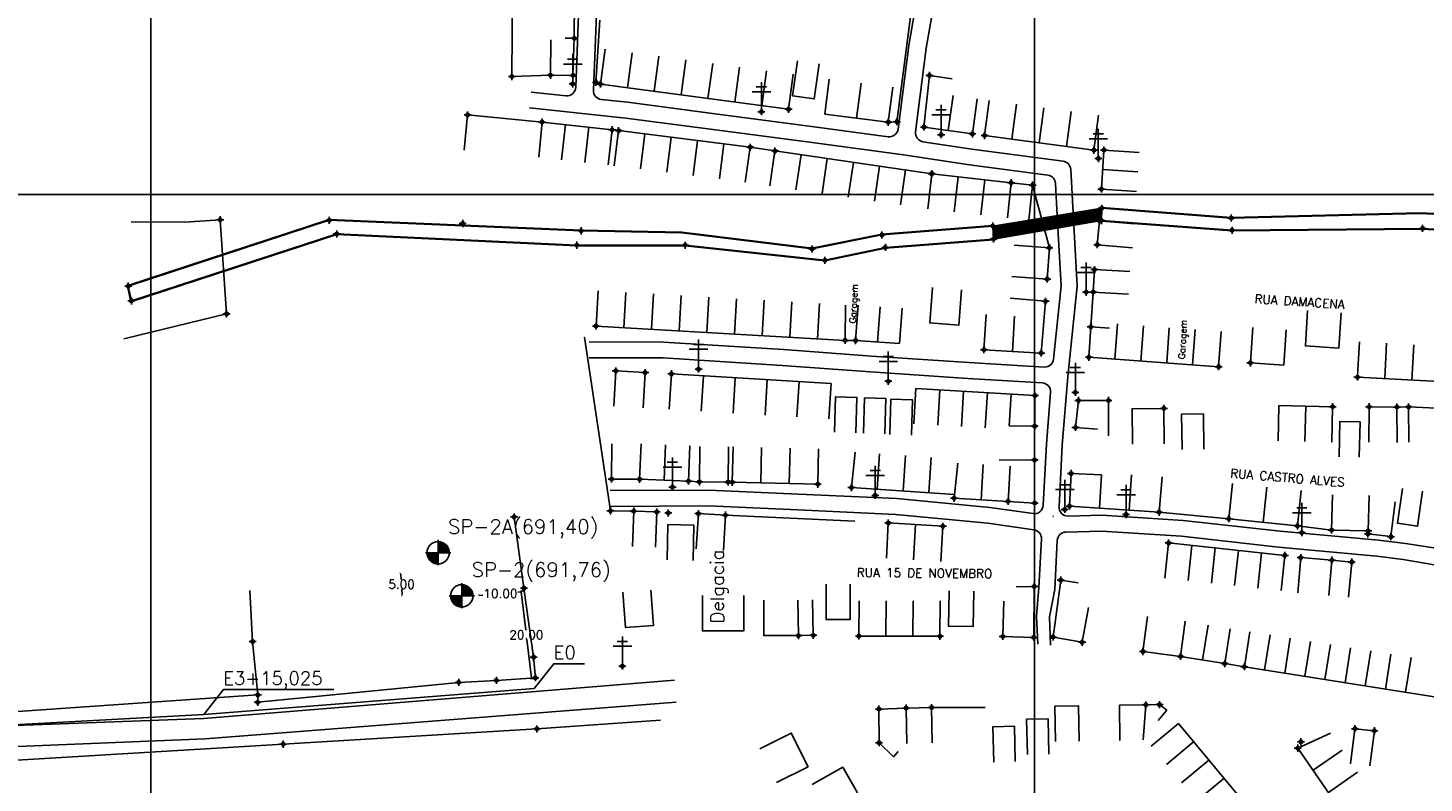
# Model space of a CAD drawing. Extents: x 539028 to 544996, y 8596245 to 8601028.
# Tile 8 of 32: x 541218 to 541534, y 8598030 to 8598201. Entities that reach past the tile are written whole.
import ezdxf
from ezdxf.enums import TextEntityAlignment as Align
from ezdxf.lldxf.tags import DXFTag

# ---------------------------------------------------------------- set-up
doc = ezdxf.new("R2010")
doc.units = 0
doc.header["$MEASUREMENT"] = 0
doc.header["$PDMODE"] = 34
doc.header["$PDSIZE"] = 0.8
for name, color, linetype in [('CANAL', 130, 'Continuous'), ('CASA', 2, 'Continuous'), ('CERCA', 9, 'CERCA_LINE'), ('ESTRADA_BARRO', 7, 'DASHED'), ('FUROS DE SONDAGEM', 7, 'Continuous'), ('INTERP', 7, 'Continuous'), ('MALHA', 9, 'Continuous'), ('PONTE', 7, 'Continuous'), ('POSTE', 7, 'Continuous'), ('TEXTO', 2, 'Continuous'), ('TXT_ESTACA', 2, 'Continuous'), ('TXT_NRUA', 2, 'Continuous')]:
    doc.layers.add(name, color=color, linetype=linetype)
doc.styles.add('GEOSIS', font='ROMANS.SHX')
doc.styles.get("Standard").update_dxf_attribs({"font": 'romans.shx'})
doc.linetypes.add('CERCA_LINE', pattern='A,0.5,-0.2,["X",Standard,S=0.1,R=0,X=-0.1,Y=-0.05],-0.25', length=0.95)
tags = doc.linetypes.add('DASHED', pattern=[0.75, 0.5, -0.25]).pattern_tags.tags
tags[6:7] = [DXFTag(74, 4), DXFTag(75, 0), DXFTag(340, '0'), DXFTag(46, 1.0), DXFTag(50, 0.0), DXFTag(44, 0.0), DXFTag(45, 0.0)]
tags[4:5] = [DXFTag(74, 4), DXFTag(75, 0), DXFTag(340, '0'), DXFTag(46, 1.0), DXFTag(50, 0.0), DXFTag(44, 0.0), DXFTag(45, 0.0)]
doc.dimstyles.new('S', dxfattribs={"dimtxt": 3, "dimasz": 0.18, "dimexe": 0.18, "dimexo": 0.0625, "dimgap": 0.09, "dimtad": 0, "dimtih": 1, "dimtoh": 1, "dimdec": 4, "dimzin": 0, "dimdsep": 46, "dimtxsty": 'Standard', "dimcen": 0.09, "dimaunit": 1, "dimadec": 0, "dimazin": 0, "dimtfac": 1, "dimtdec": 3, "dimtofl": 0, "dimtmove": 0, "dimatfit": 3, "dimfxl": 0, "dimtolj": 1, "dimtzin": 0, "dimarcsym": 0})

# ---------------------------------------------------------------- blocks, each defined once
blk = doc.blocks.new('C')
at = {"layer": 'CASA'}
blk.add_lwpolyline([(0, 0), (0, 8)], dxfattribs=at)
blk = doc.blocks.new('SS')
at = {"layer": 'TXT_ESTACA', "style": 'GEOSIS'}
for s, p in [('E0', (815087.5773, 8767486.75)), ('E3+15,025', (815012.7801, 8767480.9078))]:
    blk.add_text(s, height=3, dxfattribs=at).set_placement(p, align=Align.BOTTOM_LEFT)
blk = doc.blocks.new('A$C094F77C8')
at = {"layer": 'POSTE'}
for p, q in [((2.62, 0), (2.62, 8.4)), ((0, 5.6), (5.25, 5.6)), ((1.17, 7), (4.08, 7))]:
    blk.add_line(p, q, dxfattribs=at)
blk = doc.blocks.new('A$C34DC2D19')
at = {"layer": 'POSTE', "xscale": 0.8, "yscale": 0.8, "zscale": 0.8}
blk.add_blockref('A$C094F77C8', (0, 0, 340.37), dxfattribs=at)
blk = doc.blocks.new('*D21')
at = {"color": 0, "lineweight": -2}
for p, q in [((541329.92, 8598073.42), (541329.17, 8598073.33)), ((541329.37, 8598073.18), (541330.38, 8598064.51)), ((541331.65, 8598053.67), (541330.64, 8598062.33)), ((541332.25, 8598053.56), (541331.49, 8598053.47))]:
    blk.add_line(p, q, dxfattribs=at)
at = {"color": 0}
for points in [[(541329.4, 8598073.18), (541329.34, 8598073.17), (541329.35, 8598073.35)], [(541331.68, 8598053.67), (541331.62, 8598053.67), (541331.67, 8598053.49)]]:
    blk.add_solid(points, dxfattribs=at)
at = {"layer": 'Defpoints', "color": 0}
for p in [(541329.35, 8598073.35), (541329.98, 8598073.43), (541332.31, 8598053.56)]:
    blk.add_point(p, dxfattribs=at)
at = {"color": 0, "insert": (541330.51, 8598063.42), "char_height": 2, "attachment_point": 5}
blk.add_mtext('\\A1;20.00', dxfattribs=at)
blk = doc.blocks.new('*D22')
at = {"color": 0, "lineweight": -2}
for p, q in [((541329.44, 8598073.16), (541328.59, 8598073.09)), ((541329.62, 8598073.24), (541329.61, 8598073.36)), ((541319.65, 8598072.4), (541319.64, 8598072.51)), ((541319.84, 8598072.35), (541320.69, 8598072.42))]:
    blk.add_line(p, q, dxfattribs=at)
at = {"color": 0}
for points in [[(541329.44, 8598073.19), (541329.45, 8598073.13), (541329.62, 8598073.18)], [(541319.84, 8598072.38), (541319.84, 8598072.32), (541319.66, 8598072.34)]]:
    blk.add_solid(points, dxfattribs=at)
at = {"layer": 'Defpoints', "color": 0}
for p in [(541329.62, 8598073.18), (541319.66, 8598072.34), (541319.66, 8598072.34)]:
    blk.add_point(p, dxfattribs=at)
at = {"color": 0, "insert": (541324.64, 8598072.76), "char_height": 2, "attachment_point": 5}
blk.add_mtext('\\A1;10.00', dxfattribs=at)
blk = doc.blocks.new('Furos de sondagem')
at = {"linetype": 'Continuous'}
h = blk.add_hatch(color=256, dxfattribs=at)
edge = h.paths.add_edge_path()
edge.add_line((-0.3, -1.89), (-0.3, 0.61))
edge.add_line((-0.3, 0.61), (-2.81, 0.61))
edge.add_ellipse((-0.32, 0.6), major_axis=(1.76, 1.76), ratio=1, start_angle=134.663, end_angle=225.4136)
at = {"layer": 'FUROS DE SONDAGEM'}
h = blk.add_hatch(color=256, dxfattribs=at)
edge = h.paths.add_edge_path()
edge.add_ellipse((-0.32, 0.6), major_axis=(1.76, 1.76), ratio=1, start_angle=315.337, end_angle=404.5864)
edge.add_line((-0.3, 3.09), (-0.3, 0.61))
edge.add_line((-0.3, 0.61), (2.18, 0.61))
for p, q in [((-0.3, 3.46), (-0.3, -2.19)), ((-3.15, 0.61), (2.5, 0.61))]:
    blk.add_line(p, q)
blk.add_ellipse((-0.32, 0.6), major_axis=(1.76, 1.76), ratio=1)
blk.add_attdef('QUAL_É_O_FURO?', (1.89, 4.82), '', height=3.22)
blk = doc.blocks.new('*D47')
at = {"color": 0, "lineweight": -2}
for p, q in [((541302.02, 8598077.35), (541301.9, 8598077.34)), ((541302.1, 8598077.18), (541302.18, 8598075.95)), ((541302.42, 8598072.55), (541302.33, 8598073.77)), ((541302.37, 8598072.36), (541302.25, 8598072.36))]:
    blk.add_line(p, q, dxfattribs=at)
at = {"color": 0}
for points in [[(541302.13, 8598077.18), (541302.07, 8598077.17), (541302.08, 8598077.36)], [(541302.45, 8598072.55), (541302.39, 8598072.55), (541302.43, 8598072.37)]]:
    blk.add_solid(points, dxfattribs=at)
at = {"layer": 'Defpoints', "color": 0}
for p in [(541302.08, 8598077.36), (541302.08, 8598077.36), (541302.43, 8598072.37)]:
    blk.add_point(p, dxfattribs=at)
at = {"color": 0, "insert": (541302.26, 8598074.86), "char_height": 2, "attachment_point": 5}
blk.add_mtext('\\A1;5.00', dxfattribs=at)

msp = doc.modelspace()

# ---------------------------------------------------------------- hatches: boundary and pattern name
at = {"layer": 'PONTE'}
h = msp.add_hatch(dxfattribs=at)
h.set_pattern_fill('ANSI31', color=256, style=0)
h.set_pattern_definition([(45, (-273754.4871, -169436.89528), (-0.0883883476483, 0.0883883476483), [])])
h.paths.add_polyline_path([(541460.701, 8598157.201), (541460.737, 8598159.974), (541436.106, 8598155.944), (541436.239, 8598152.993)])

# ---------------------------------------------------------------- linework, layer by layer
at = {"layer": 'CANAL'}
for points in [[(541460.737, 8598159.974), (541490.063, 8598157.75), (541532.702, 8598158.751)], [(541460.749, 8598160.123), (541490.067, 8598157.9), (541532.699, 8598158.901)], [(541532.702, 8598158.751), (541576.797, 8598156.879)], [(541532.709, 8598158.901), (541576.803, 8598157.029)], [(541240.343, 8598142.495), (541285.881, 8598157.401), (541342.934, 8598155.003), (541365.679, 8598154.583)], [(541240.389, 8598142.352), (541285.901, 8598157.25), (541342.929, 8598154.853), (541365.676, 8598154.433)], [(541395.14, 8598150.918), (541410.972, 8598154.086), (541436.094, 8598156.093)], [(541395.169, 8598150.771), (541410.993, 8598153.938), (541436.106, 8598155.944)], [(541576.382, 8598152.651), (541533.378, 8598155.25), (541490.232, 8598154.85), (541460.69, 8598157.051)], [(541576.391, 8598152.801), (541533.382, 8598155.4), (541490.237, 8598155.001), (541460.701, 8598157.201)], [(541366.461, 8598151.45), (541341.942, 8598151.463), (541287.639, 8598153.993), (541240.99, 8598138.813), (541240.243, 8598142.321)], [(541366.462, 8598151.6), (541341.945, 8598151.613), (541287.619, 8598154.144), (541241.102, 8598139.007), (541240.389, 8598142.352)], [(541365.676, 8598154.433), (541395.169, 8598150.771)], [(541365.695, 8598154.582), (541395.188, 8598150.92)], [(541436.25, 8598152.843), (541411.799, 8598150.956), (541398.101, 8598148.041), (541366.445, 8598151.451)], [(541436.239, 8598152.993), (541436.239, 8598152.993), (541411.778, 8598151.104), (541398.093, 8598148.193), (541398.093, 8598148.193), (541366.462, 8598151.6)]]:
    msp.add_lwpolyline(points, dxfattribs=at)
for p in [(541285.901, 8598157.25, 689.636), (541460.701, 8598157.201, 690.669), (541460.737, 8598159.974, 690.729), (541490.063, 8598157.75, 691.199), (541287.619, 8598154.144, 689.611), (541342.929, 8598154.853, 690.036), (541436.106, 8598155.944, 690.67), (541490.237, 8598155.001, 691.099), (541533.382, 8598155.4, 690.578), (541341.945, 8598151.613, 690.041), (541366.462, 8598151.6, 690.202), (541410.993, 8598153.938, 690.458), (541411.778, 8598151.104, 690.498), (541436.239, 8598152.993, 690.778), (541395.169, 8598150.771, 690.381), (541398.093, 8598148.193, 690.418), (541240.389, 8598142.352, 689.186), (541241.102, 8598139.007, 689.195)]:
    msp.add_point(p, dxfattribs=at)
at = {"layer": 'CASA'}
for p, q in [((541421.758, 8598190.049), (541420.511, 8598178.356)), ((541426.866, 8598189.232), (541421.758, 8598190.049)), ((541399.073, 8598189.212, 690.397), (541398.067, 8598181.275, 690.397)), ((541405.251, 8598180.365, 690.397), (541406.257, 8598188.301, 690.397)), ((541412.436, 8598179.454, 690.397), (541413.442, 8598187.39, 690.397)), ((541425.989, 8598177.586), (541427.103, 8598185.508)), ((541431.467, 8598176.816), (541432.58, 8598184.738)), ((541435.293, 8598184.361, 690.889), (541434.229, 8598176.432, 690.889)), ((541398.067, 8598181.275, 690.397), (541412.436, 8598179.454, 690.397)), ((541458.984, 8598173.109, 690.889), (541460.049, 8598181.037, 690.889)), ((541334.063, 8598179.482, 689.314), (541333.298, 8598171.519, 689.314)), ((541349.941, 8598177.728, 689.314), (541334.063, 8598179.482, 689.314)), ((541349.062, 8598169.776, 689.314), (541349.941, 8598177.728, 689.314)), ((541351.397, 8598177.543, 689.442), (541350.396, 8598169.605, 689.442)), ((541381.195, 8598173.785, 689.442), (541351.397, 8598177.543, 689.442)), ((541420.511, 8598178.356), (541431.467, 8598176.816)), ((541434.229, 8598176.432, 690.889), (541458.984, 8598173.109, 690.889)), ((541386.78, 8598172.946, 690.059), (541385.626, 8598165.03, 690.059)), ((541422.268, 8598167.774, 690.059), (541386.78, 8598172.946, 690.059)), ((541461.251, 8598173.149, 690.771), (541460.671, 8598164.304, 690.771)), ((541469.234, 8598172.625, 690.771), (541461.251, 8598173.149, 690.771)), ((541421.375, 8598159.824, 690.059), (541422.268, 8598167.774, 690.059)), ((541422.268, 8598167.774, 690.059), (541440.247, 8598165.756, 690.059)), ((541468.944, 8598168.202, 690.771), (541460.961, 8598168.726, 690.771)), ((541460.671, 8598164.304, 690.771), (541468.653, 8598163.78, 690.771)), ((541346.283, 8598133.302, 690.043), (541346.741, 8598141.288, 690.043)), ((541448.017, 8598138.919, 691.27), (541440.045, 8598139.589, 691.27)), ((541410.572, 8598137.674, 690.258), (541410.02, 8598129.694, 690.258)), ((541415.554, 8598137.33, 690.258), (541415.003, 8598129.349, 690.258)), ((541434.563, 8598135.946, 691.27), (541434.094, 8598127.96, 691.27)), ((541447.032, 8598127.2, 691.27), (541448.017, 8598138.919, 691.27)), ((541402.658, 8598130.062, 690.043), (541346.283, 8598133.302, 690.043)), ((541441.032, 8598135.566, 691.744), (541440.563, 8598127.58, 691.744)), ((541458.266, 8598133.142), (541457.84, 8598126.238)), ((541462.473, 8598132.845), (541458.266, 8598133.142)), ((541415.003, 8598129.349, 690.258), (541405.037, 8598130.038, 690.258)), ((541487.201, 8598124.096), (541487.783, 8598132.075)), ((541519.068, 8598129.739, 693.084), (541518.682, 8598123.418, 693.084)), ((541434.094, 8598127.96, 691.27), (541447.032, 8598127.2, 691.27)), ((541457.84, 8598126.238), (541487.201, 8598124.096)), ((541518.682, 8598123.418, 693.084), (541518.635, 8598121.751, 693.084)), ((541363.343, 8598122.487, 689.593), (541362.853, 8598114.502, 689.593)), ((541399.484, 8598120.269, 689.593), (541363.343, 8598122.487, 689.593)), ((541398.994, 8598112.284, 689.593), (541399.484, 8598120.269, 689.593)), ((541518.635, 8598121.751, 693.084), (541537.113, 8598120.748, 693.084)), ((541418.704, 8598119.195, 690.799), (541418.229, 8598111.209, 690.799)), ((541445.637, 8598117.594, 690.799), (541418.704, 8598119.195, 690.799)), ((541445.583, 8598110.661, 690.799), (541445.637, 8598117.594, 690.799)), ((541500.85, 8598115.363), (541500.651, 8598107.365)), ((541513.002, 8598115.06), (541500.85, 8598115.363)), ((541506.727, 8598107.214), (541506.926, 8598115.212)), ((541512.803, 8598107.063), (541513.002, 8598115.06)), ((541530.217, 8598115.005, 693.299), (541539.583, 8598114.588, 693.299)), ((541439.822, 8598110.705, 690.799), (541445.583, 8598110.661, 690.799)), ((541356.151, 8598098.637, 690.862), (541356.461, 8598106.631, 690.862)), ((541361.678, 8598098.423, 690.862), (541361.988, 8598106.417, 690.862)), ((541367.204, 8598098.209, 690.862), (541367.514, 8598106.203, 690.862)), ((541369.678, 8598098.05, 690.862), (541369.744, 8598106.05, 690.862)), ((541376.236, 8598105.996, 690.862), (541376.17, 8598097.996, 690.862)), ((541377.114, 8598097.975, 690.955), (541377.3, 8598105.973, 690.955)), ((541396.66, 8598105.522, 690.955), (541396.474, 8598097.524, 690.955)), ((541404.111, 8598096.775, 691.652), (541404.942, 8598104.732, 691.652)), ((541427.335, 8598094.35, 691.886), (541428.166, 8598102.307, 691.886)), ((541433.436, 8598093.985, 691.886), (541433.913, 8598101.971, 691.886)), ((541437.547, 8598102.989, 691.886), (541445.547, 8598102.995, 691.886)), ((541439.537, 8598093.621, 691.886), (541440.014, 8598101.606, 691.886)), ((541445.547, 8598102.995, 691.886), (541445.553, 8598093.249, 691.886)), ((541367.204, 8598098.209, 690.862), (541356.151, 8598098.637, 690.862)), ((541369.678, 8598098.05, 690.862), (541367.204, 8598098.209, 690.862)), ((541376.17, 8598097.996, 690.862), (541369.678, 8598098.05, 690.862)), ((541396.474, 8598097.524, 690.955), (541377.114, 8598097.975, 690.955)), ((541453.807, 8598099.948, 692.971), (541453.462, 8598092.558, 692.971)), ((541460.723, 8598099.626, 692.971), (541453.807, 8598099.948, 692.971)), ((541427.425, 8598095.215, 691.652), (541404.111, 8598096.775, 691.652)), ((541490.344, 8598097.663, 693.556), (541489.52, 8598089.705, 693.556)), ((541497.281, 8598088.902, 693.556), (541498.105, 8598096.859, 693.556)), ((541505.042, 8598088.098, 693.556), (541505.866, 8598096.055, 693.556)), ((541439.537, 8598093.621, 691.886), (541427.335, 8598094.35, 691.886)), ((541445.553, 8598093.249, 691.886), (541439.537, 8598093.621, 691.886)), ((541453.462, 8598092.558, 692.971), (541473.715, 8598091.186, 692.971)), ((541412.01, 8598080.747, 691.845), (541412.429, 8598088.736, 691.845)), ((541412.429, 8598088.736, 691.845), (541424.775, 8598087.99, 691.845)), ((541489.52, 8598089.705, 693.556), (541505.042, 8598088.098, 693.556)), ((541418.602, 8598088.363, 691.845), (541418.12, 8598080.377, 691.845)), ((541424.775, 8598087.99, 691.845), (541424.293, 8598080.004, 691.845)), ((541475.897, 8598084.208, 693.404), (541475.052, 8598076.253, 693.404)), ((541502.203, 8598081.413, 693.404), (541475.897, 8598084.208, 693.404)), ((541501.358, 8598073.457, 693.404), (541502.203, 8598081.413, 693.404)), ((541405.81, 8598071.152, 694.388), (541405.784, 8598063.152, 694.388)), ((541424.125, 8598063.093, 694.388), (541424.151, 8598071.093, 694.388)), ((541484.834, 8598065.634, 694.415), (541483.592, 8598057.731, 694.415)), ((541489.816, 8598064.812, 694.415), (541488.574, 8598056.909, 694.415)), ((541493.034, 8598056.208, 694.415), (541494.288, 8598064.109, 694.415)), ((541405.784, 8598063.152, 694.388), (541424.125, 8598063.093, 694.388)), ((541488.574, 8598056.909, 694.415), (541493.034, 8598056.208, 694.415)), ((541493.034, 8598056.208, 694.415), (541543.194, 8598048.246, 694.415)), ((541512.517, 8598041.152), (541505.119, 8598037.771)), ((541518.065, 8598042.165, 694.88), (541517.025, 8598034.233, 694.88)), ((541522.453, 8598041.726, 694.859), (541521.413, 8598033.794, 694.859)), ((541505.119, 8598037.771), (541532.802, 8597997.721)), ((541402.111, 8598033.505, 694.759), (541405.469, 8598027.64, 694.759))]:
    msp.add_line(p, q, dxfattribs=at)
for points, elevation in [([(541347.299, 8598188.064), (541346.274, 8598188.463), (541347.123, 8598202.519)], 688.783), ([(541336.07, 8598198.096), (541335.976, 8598190.096), (541341.054, 8598190.036), (541341.358, 8598198.434), (541339.298, 8598198.461)], 690.381), ([(541390.924, 8598190.295), (541389.863, 8598182.365)], 688.783), ([(541389.863, 8598182.365), (541347.299, 8598188.064)], 688.783), ([(541380.008, 8598165.873), (541381.195, 8598173.785), (541386.78, 8598172.946)], 689.871), ([(541444.25, 8598157.274), (541445.113, 8598165.228), (541440.247, 8598165.756), (541439.385, 8598157.802)], 690.412), ([(541468.187, 8598156.451), (541460.218, 8598157.159), (541459.734, 8598151.715), (541467.702, 8598151.006)], 691.006), ([(541440.418, 8598144.515), (541448.398, 8598143.951), (541448.898, 8598151.035), (541440.918, 8598151.599)], 691.178), ([(541467.104, 8598145.629), (541459.116, 8598146.075), (541458.832, 8598141), (541466.82, 8598140.554)], 691.097), ([(541402.738, 8598138.062), (541402.658, 8598130.062), (541405.037, 8598130.038), (541405.589, 8598138.019)], 690.169), ([(541507.357, 8598136.792), (541506.845, 8598128.809), (541514.404, 8598128.324), (541514.915, 8598136.308)], 692.932), ([(541494.914, 8598132.956), (541494.402, 8598124.973), (541501.961, 8598124.488), (541502.472, 8598132.472)], 692.932), ([(541356.944, 8598114.789), (541357.4, 8598122.776), (541350.754, 8598123.155), (541350.298, 8598115.168)], 689.513), ([(541440.251, 8598117.914), (541439.822, 8598110.705)], 690.799), ([(541462.279, 8598108.468), (541462.265, 8598116.468), (541455.49, 8598116.455), (541454.808, 8598110.357), (541459.772, 8598109.945)], 691.434), ([(541521.228, 8598107.018), (541521.27, 8598115.018), (541527.576, 8598114.984), (541527.64, 8598106.984)], 693.299), ([(541527.576, 8598114.984), (541530.217, 8598115.005), (541530.281, 8598107.005)], 693.299), ([(541356.151, 8598098.637), (541349.809, 8598098.677), (541349.859, 8598106.677)], 690.862), ([(541460.213, 8598092.101), (541460.723, 8598099.626)], 692.971), ([(541474.462, 8598099.151), (541473.715, 8598091.186), (541489.52, 8598089.705)], 693.526), ([(541512.972, 8598095.134), (541512.783, 8598087.136), (541521.056, 8598086.94), (541521.246, 8598094.937)], 693.619), ([(541521.056, 8598086.94), (541521.012, 8598086.269), (541526.184, 8598085.658), (541527.202, 8598093.556)], 693.619), ([(541354.529, 8598083.422), (541354.82, 8598091.417), (541360.034, 8598091.227), (541359.743, 8598083.232)], 690.678), ([(541368.983, 8598082.864), (541369.44, 8598090.851), (541375.586, 8598090.5), (541375.13, 8598082.513)], 691.49), ([(541505.042, 8598088.098), (541512.783, 8598087.136)], 693.556), ([(541512.83, 8598080.316), (541505.781, 8598080.904), (541505.116, 8598072.931)], 693.964), ([(541516.601, 8598071.928), (541517.346, 8598079.893), (541512.83, 8598080.316), (541512.165, 8598072.343)], 693.964), ([(541457.723, 8598069.615), (541456.317, 8598061.74), (541449.73, 8598062.915), (541451.455, 8598075.787), (541455.427, 8598075.182)], 694.314), ([(541392.104, 8598063.249), (541384.26, 8598063.27), (541384.281, 8598071.27)], 694.259), ([(541395.292, 8598071.317), (541395.457, 8598063.318), (541392.104, 8598063.249), (541391.939, 8598071.248)], 694.259), ([(541471.103, 8598067.59), (541470.078, 8598059.656), (541478.61, 8598058.554), (541479.634, 8598066.488)], 694.58), ([(541488.574, 8598056.909), (541478.61, 8598058.554)], 694.415), ([(541464.841, 8598039.489), (541464.742, 8598047.489), (541470.741, 8598047.563), (541470.111, 8598039.644)], 694.695), ([(541470.741, 8598047.563), (541473.825, 8598047.625), (541475.48, 8598046.337)], 694.695), ([(541416.464, 8598046.85), (541410.31, 8598046.617), (541410.353, 8598039.004), (541413.596, 8598035.822), (541414.653, 8598037.03)], 694.4), ([(541416.614, 8598038.852), (541416.464, 8598046.85), (541422.249, 8598046.959), (541422.399, 8598038.961)], 694.4), ([(541450.276, 8598039.267), (541450.165, 8598047.267), (541455.501, 8598047.341), (541455.611, 8598039.341)], 694.533), ([(541475.48, 8598046.337), (541473.494, 8598044.051)], 694.695), ([(541478.103, 8598043.341), (541471.953, 8598038.225)], 694.906), ([(541502.177, 8598014.402), (541478.103, 8598043.341)], 694.906), ([(541518.065, 8598042.165), (541522.453, 8598041.726)], 694.88), ([(541405.469, 8598027.64), (541402.111, 8598033.505), (541395.168, 8598029.531)], 694.759)]:
    msp.add_lwpolyline(points, dxfattribs=dict(at, elevation=elevation))
for points in [[(541391.871, 8598193.33), (541390.76, 8598185.408), (541395.662, 8598184.72), (541396.773, 8598192.643)], [(541422.417, 8598141.997), (541421.837, 8598134.018), (541428.426, 8598133.539), (541429.006, 8598141.518)], [(541400.223, 8598109.31), (541400.452, 8598117.307), (541405.341, 8598117.167), (541405.113, 8598109.17)], [(541406.79, 8598109.031), (541407.018, 8598117.027), (541411.908, 8598116.888), (541411.679, 8598108.891)], [(541412.797, 8598108.751), (541413.025, 8598116.748), (541417.915, 8598116.608), (541417.687, 8598108.612)], [(541467.701, 8598106.587), (541467.604, 8598114.587), (541474.799, 8598114.674), (541474.896, 8598106.674)], [(541478.93, 8598105.353), (541478.805, 8598113.352), (541483.749, 8598113.429), (541483.874, 8598105.43)], [(541514.485, 8598103.728), (541514.671, 8598111.725), (541519.225, 8598111.619), (541519.039, 8598103.622)], [(541528.827, 8598096.574), (541527.673, 8598088.658), (541532.231, 8598087.993), (541533.385, 8598095.91)], [(541362.364, 8598080.366), (541362.538, 8598088.365), (541368.45, 8598088.236), (541368.276, 8598080.238)], [(541352.349, 8598073.074), (541352.947, 8598065.096), (541359.282, 8598065.571), (541358.684, 8598073.548)], [(541398.345, 8598074.882), (541398.345, 8598066.882), (541403.803, 8598066.882), (541403.803, 8598074.882)], [(541426.213, 8598073.397), (541426.056, 8598065.399), (541431.641, 8598065.289), (541431.798, 8598073.288)], [(541441.346, 8598074.316), (541445.479, 8598074.379), (541445.348, 8598062.841), (541438.357, 8598063.052), (541438.599, 8598071.048)], [(541370.368, 8598072.305), (541370.368, 8598064.305), (541379.713, 8598064.305), (541379.713, 8598072.305)], [(541443.95, 8598036.307), (541443.75, 8598044.305), (541448.595, 8598044.426), (541448.795, 8598036.428)], [(541383.331, 8598037.588), (541390.485, 8598041.168), (541394.286, 8598033.572), (541387.132, 8598029.992)], [(541436.319, 8598034.613), (541436.12, 8598042.61), (541440.964, 8598042.731), (541441.164, 8598034.734)]]:
    msp.add_lwpolyline(points, dxfattribs=at)
for p in [(541341.358, 8598198.434, 690.381), (541341.054, 8598190.036, 689.889), (541421.758, 8598190.049, 690.889), (541334.063, 8598179.482, 689.314), (541389.863, 8598182.365, 688.783), (541412.436, 8598179.454, 690.397), (541349.941, 8598177.728, 689.386), (541351.397, 8598177.543, 689.442), (541420.511, 8598178.356, 690.429), (541431.467, 8598176.816, 690.376), (541434.229, 8598176.432, 690.392), (541381.195, 8598173.785, 689.871), (541458.984, 8598173.109, 690.889), (541461.251, 8598173.149, 690.991), (541386.78, 8598172.946, 690.059), (541422.26, 8598167.825, 690.581), (541422.268, 8598167.774, 690.538), (541440.247, 8598165.756, 690.412), (541445.113, 8598165.228, 690.485), (541460.671, 8598164.304, 690.771), (541460.218, 8598157.159, 691.14), (541448.898, 8598151.035, 691.178), (541459.734, 8598151.715, 691.006), (541459.116, 8598146.075, 691.072), (541448.398, 8598143.951, 691.154), (541448.017, 8598138.919, 691.27), (541458.832, 8598141, 691.097), (541346.283, 8598133.302, 689.663), (541458.266, 8598133.142, 691.227), (541402.658, 8598130.062, 690.043), (541405.037, 8598130.038, 690.169), (541434.094, 8598127.96, 690.796), (541447.032, 8598127.2, 691.118), (541457.84, 8598126.238, 691.238), (541350.754, 8598123.155, 689.513), (541357.4, 8598122.776, 689.555), (541363.343, 8598122.487, 689.593), (541487.201, 8598124.096, 692.482), (541494.402, 8598124.973, 692.848), (541518.635, 8598121.751, 693.072), (541445.637, 8598117.594, 691.213), (541455.49, 8598116.455, 691.434), (541462.265, 8598116.468, 691.539), (541474.799, 8598114.674, 692.241), (541513.002, 8598115.06, 693.197), (541521.27, 8598115.018, 693.299), (541527.576, 8598114.984, 693.534), (541530.217, 8598115.005, 693.419), (541445.583, 8598110.661, 691.349), (541454.808, 8598110.357, 691.376), (541445.547, 8598102.995, 691.886), (541367.204, 8598098.209, 690.898), (541369.678, 8598098.05, 690.924), (541376.17, 8598097.996, 690.862), (541377.114, 8598097.975, 690.933), (541396.474, 8598097.524, 690.955), (541453.807, 8598099.948, 691.844), (541404.111, 8598096.775, 691.471), (541427.335, 8598094.35, 691.652), (541354.82, 8598091.417, 690.986), (541360.034, 8598091.227, 691.388), (541362.632, 8598091.001, 691.734), (541369.44, 8598090.851, 691.49), (541439.537, 8598093.621, 692.047), (541445.553, 8598093.249, 692.217), (541453.462, 8598092.558, 692.405), (541473.715, 8598091.186, 692.971), (541375.586, 8598090.5, 691.5), (541412.429, 8598088.736, 691.791), (541424.775, 8598087.99, 692.158), (541489.52, 8598089.705, 693.526), (541505.042, 8598088.098, 693.556), (541512.783, 8598087.136, 693.481), (541521.012, 8598086.269, 693.495), (541521.056, 8598086.94, 693.619), (541526.208, 8598085.618, 693.727), (541475.897, 8598084.208, 693.404), (541502.203, 8598081.413, 693.921), (541505.781, 8598080.904, 693.964), (541512.83, 8598080.316, 694.001), (541517.346, 8598079.893, 694.008), (541451.455, 8598075.787, 693.832), (541445.479, 8598074.379, 693.847), (541392.104, 8598063.249, 694.374), (541395.457, 8598063.318, 694.259), (541405.784, 8598063.152, 694.529), (541424.125, 8598063.093, 694.388), (541438.357, 8598063.052, 694.1), (541445.348, 8598062.841, 694.179), (541449.73, 8598062.915, 694.169), (541456.317, 8598061.74, 694.314), (541470.078, 8598059.656, 694.458), (541478.61, 8598058.554, 694.58), (541488.574, 8598056.909, 694.603), (541493.034, 8598056.208, 694.6), (541410.31, 8598046.617, 694.583), (541416.464, 8598046.85, 694.4), (541422.249, 8598046.959, 694.501), (541470.741, 8598047.563, 694.71), (541473.825, 8598047.625, 694.73), (541518.065, 8598042.165, 694.88), (541522.453, 8598041.726, 694.859), (541410.353, 8598039.004, 694.695), (541505.119, 8598037.771, 695.299), (541505.846, 8598039.198, 695.235)]:
    msp.add_point(p, dxfattribs=at)
at = {"layer": 'CERCA'}
for points, elevation in [([(541335.976, 8598190.096), (541327.233, 8598189.795), (541327.391, 8598209.76), (541280.006, 8598211.486), (541280.37, 8598218.357)], 690.06), ([(541412.436, 8598179.454), (541414.362, 8598179.553), (541418.944, 8598214.963), (541417.884, 8598215.107)], 690.397), ([(541341.358, 8598198.434), (541341.407, 8598206.964)], 690.381), ([(541334.063, 8598179.482), (541317.213, 8598181.101), (541316.448, 8598173.138)], 689.314), ([(541448.898, 8598151.035), (541445.113, 8598165.228)], 691.178), ([(541458.832, 8598141), (541458.266, 8598133.142)], 691.097), ([(541343.659, 8598130.766), (541343.659, 8598130.766), (541349.56, 8598091.494), (541354.82, 8598091.417)], 690.678), ([(541327.747, 8598090.1), (541329.967, 8598073.966), (541332.149, 8598058.373), (541332.546, 8598053.701), (541323.718, 8598053.107), (541315.208, 8598052.657), (541269.701, 8598048.145), (541269.729, 8598049.805), (541268.545, 8598061.902), (541267.917, 8598073.455)], 690.911), ([(541375.586, 8598090.5), (541404.874, 8598089.133)], 691.49), ([(541269.729, 8598049.805), (541154.435, 8598041.848), (541153.619, 8598054.909), (541152.494, 8598074.027)], 690.911), ([(541422.249, 8598046.959), (541434.396, 8598047.003)], 694.4), ([(541156.204, 8598031.504), (541275.45, 8598038.673), (541332.899, 8598042.135), (541360.887, 8598044.104)], 691.263)]:
    msp.add_lwpolyline(points, dxfattribs=dict(at, elevation=elevation))
msp.add_lwpolyline([(541239.416, 8598130.38), (541262.667, 8598136.066), (541261.208, 8598157.364), (541253.227, 8598156.818), (541241.074, 8598156.883)], dxfattribs=at)
for p in [(541327.233, 8598189.795, 689.776), (541335.976, 8598190.096, 690.06), (541346.274, 8598188.463, 689.758), (541347.299, 8598188.064, 689.712), (541317.213, 8598181.101, 689.418), (541414.362, 8598179.553, 690.38), (541261.208, 8598157.364, 688.378), (541316.101, 8598156.523, 688.726), (541262.667, 8598136.066, 688.562), (541349.809, 8598098.677, 690.678), (541356.151, 8598098.637, 691.1), (541349.56, 8598091.494, 691.075), (541327.747, 8598090.1, 690.911), (541329.967, 8598073.966, 692.095), (541268.545, 8598061.902, 691.749), (541332.149, 8598058.373, 692.688), (541323.718, 8598053.107, 693.293), (541332.546, 8598053.701, 693.395), (541269.729, 8598049.805, 693.083), (541315.208, 8598052.657, 692.959), (541269.701, 8598048.145, 692.981), (541332.899, 8598042.135, 694.011), (541275.45, 8598038.673, 693.105)]:
    msp.add_point(p, dxfattribs=at)
at = {"layer": 'ESTRADA_BARRO'}
for p, q in [((541417.058, 8598196.792), (541420.165, 8598214.687)), ((541421.015, 8598196.197), (541424.106, 8598214.003)), ((541341.699, 8598187.343), (541342.506, 8598207.998)), ((541345.675, 8598186.659), (541346.502, 8598207.833)), ((541414.651, 8598177.887), (541417.058, 8598196.792)), ((541418.604, 8598177.261), (541421.015, 8598196.197)), ((541339.491, 8598185.432), (541331.603, 8598186.263)), ((541353.432, 8598183.964), (541347.464, 8598184.592)), ((541375.531, 8598181.052), (541353.432, 8598183.964)), ((541353.009, 8598180.388), (541331.226, 8598182.683)), ((541375.061, 8598177.483), (541353.009, 8598180.388)), ((541395.678, 8598178.397), (541375.531, 8598181.052)), ((541395.204, 8598174.828), (541375.061, 8598177.483)), ((541412.402, 8598176.158), (541395.678, 8598178.397)), ((541415.897, 8598172.058), (541395.204, 8598174.828)), ((541431.351, 8598173.346), (541420.287, 8598175.031)), ((541430.845, 8598169.782), (541415.897, 8598172.058)), ((541451.986, 8598170.623), (541431.351, 8598173.346)), ((541448.556, 8598167.444), (541430.845, 8598169.782)), ((541454.264, 8598158.914), (541453.722, 8598168.75)), ((541450.691, 8598158.33), (541450.291, 8598165.571)), ((541451.567, 8598142.445), (541450.847, 8598155.506)), ((541455.177, 8598142.36), (541454.418, 8598156.12)), ((541449.856, 8598125.819), (541451.567, 8598142.445)), ((541453.067, 8598121.854), (541455.177, 8598142.36)), ((541361.555, 8598129.687), (541344.719, 8598129.715)), ((541388.69, 8598127.995), (541361.555, 8598129.687)), ((541408.669, 8598126.514), (541388.69, 8598127.995)), ((541430.632, 8598125.025), (541408.669, 8598126.514)), ((541361.44, 8598126.087), (541344.713, 8598126.115)), ((541388.445, 8598124.404), (541361.44, 8598126.087)), ((541408.414, 8598122.923), (541388.445, 8598124.404)), ((541447.75, 8598124.027), (541430.632, 8598125.025)), ((541430.405, 8598121.432), (541408.414, 8598122.923)), ((541447.289, 8598120.448), (541430.405, 8598121.432)), ((541451.808, 8598106.335), (541453.067, 8598121.854)), ((541448.215, 8598106.574), (541449.166, 8598118.29)), ((541447.496, 8598092.733), (541448.215, 8598106.574)), ((541451.084, 8598092.413), (541451.808, 8598106.335)), ((541371.81, 8598096.189), (541349.474, 8598096.099)), ((541392.088, 8598095.283), (541371.81, 8598096.189)), ((541414.4, 8598094.258), (541392.088, 8598095.283)), ((541371.737, 8598092.589), (541349.488, 8598092.499)), ((541391.925, 8598091.687), (541371.737, 8598092.589)), ((541414.148, 8598090.665), (541391.925, 8598091.687)), ((541435.416, 8598092.266), (541414.4, 8598094.258)), ((541445.214, 8598090.857), (541435.416, 8598092.266)), ((541434.99, 8598088.691), (541414.148, 8598090.665)), ((541445.387, 8598087.195), (541434.99, 8598088.691)), ((541449.84, 8598090.192), (541449.687, 8598090.214)), ((541460.759, 8598090.524), (541453.137, 8598090.31)), ((541479.154, 8598089.304), (541460.759, 8598090.524)), ((541501.102, 8598086.877), (541479.154, 8598089.304)), ((541460.69, 8598086.921), (541452.63, 8598086.695)), ((541478.837, 8598085.717), (541460.69, 8598086.921)), ((541500.74, 8598083.295), (541478.837, 8598085.717)), ((541523.372, 8598084.837), (541501.102, 8598086.877)), ((541446.528, 8598074.114), (541447.1, 8598085.112)), ((541450.11, 8598073.676), (541450.688, 8598084.799)), ((541522.983, 8598081.257), (541500.74, 8598083.295)), ((541529.473, 8598084.07), (541523.372, 8598084.837)), ((541546.491, 8598081.441), (541529.473, 8598084.07)), ((541528.974, 8598080.505), (541522.983, 8598081.257)), ((541547.189, 8598077.258), (541528.974, 8598080.505)), ((541445.965, 8598067.679), (541446.528, 8598074.114)), ((541448.914, 8598067.518), (541450.11, 8598073.676)), ((541446.253, 8598061.339), (541445.965, 8598067.679)), ((541449.173, 8598061.054), (541448.914, 8598067.518)), ((541257.544, 8598044.501, 668.696), (541364.071, 8598053.151, 668.696)), ((541156.166, 8598040.756, 668.696), (541257.544, 8598044.501, 668.696))]:
    msp.add_line(p, q, dxfattribs=at)
at = {"layer": 'ESTRADA_BARRO', "elevation": 668.696}
msp.add_lwpolyline([(540482.2, 8598190.421), (540545.601, 8598174.373), (540559.644, 8598167.908), (540641.629, 8598110.737), (540691.247, 8598082.44), (540798.154, 8598041.975), (540815.544, 8598037.132), (540858.2, 8598032.265), (541017.346, 8598030.483), (541156.378, 8598035.76), (541257.786, 8598039.906), (541364.455, 8598048.166)], dxfattribs=at)
at = {"layer": 'ESTRADA_BARRO'}
for centre, start, end in [((541339.701, 8598187.421), 263.98723, 357.76343), ((541347.674, 8598186.581), 177.76343, 263.98723), ((541412.667, 8598178.14), 262.37434, 352.74326), ((541420.588, 8598177.008), 172.74326, 261.3433), ((541451.725, 8598168.64), 3.15721, 82.48075), ((541448.294, 8598165.461), 3.15721, 82.48075), ((541447.867, 8598126.024), 266.66555, 354.12484), ((541447.173, 8598118.452), 355.36055, 86.66555), ((541445.499, 8598092.837), 261.81479, 357.02432), ((541453.081, 8598092.31), 177.02432, 271.60559), ((541445.102, 8598085.215), 357.02432, 81.81479), ((541452.686, 8598084.695), 91.60559, 177.02432)]:
    msp.add_arc(centre, 2, start, end, dxfattribs=at)
at = {"layer": 'INTERP', "elevation": 693.594}
msp.add_lwpolyline([(541332.29, 8598051.255), (541257.493, 8598045.413), (541142.219, 8598039.159), (541017.275, 8598035.484), (540857.996, 8598036.954), (540816.017, 8598042.506), (540692.827, 8598086.651), (540587.555, 8598153.641), (540553.627, 8598176.723), (540474.176, 8598197.844), (540448.88, 8598220.531), (540424.728, 8598253.644), (540394.012, 8598287.879), (540344.238, 8598318.722), (540256.217, 8598367.452)], dxfattribs=at)
at = {"layer": 'MALHA'}
for p, q in [((541245.513, 8601028.275), (541245.513, 8596264.109)), ((541445.513, 8601028.275), (541445.513, 8596264.109)), ((539050.307, 8598163.105), (544995.7, 8598163.105))]:
    msp.add_line(p, q, dxfattribs=at)
at = {"layer": 'PONTE'}
msp.add_lwpolyline([(541460.701, 8598157.201), (541460.737, 8598159.974), (541436.106, 8598155.944), (541436.239, 8598152.993), (541460.701, 8598157.201)], dxfattribs=at)
at = {"layer": 'POSTE'}
for p in [(541341.007, 8598188.113, 689.644), (541383.721, 8598181.814, 689.868), (541424.396, 8598176.62, 690.468), (541459.98, 8598171.222, 690.753), (541457.214, 8598140.977, 691.045), (541369.491, 8598123.559, 689.653), (541412.432, 8598120.806, 690.237), (541454.781, 8598118.297, 691.264), (541363.584, 8598096.872, 690.91), (541409.474, 8598094.987, 691.538), (541452.377, 8598091.806, 692.249), (541466.258, 8598090.654, 692.698), (541506.038, 8598086.545, 693.372), (541352.252, 8598056.343, 693.778)]:
    msp.add_point(p, dxfattribs=at)
at = {"layer": 'TXT_ESTACA', "color": 8}
for points, elevation in [([(541332.29, 8598051.255), (541336.698, 8598056.881), (541343.678, 8598056.881)], 693.594), ([(541257.493, 8598045.413), (541261.954, 8598051.032), (541286.944, 8598051.032)], 692.857)]:
    msp.add_lwpolyline(points, dxfattribs=dict(at, elevation=elevation))

# ---------------------------------------------------------------- block references
at = {"layer": 'CASA'}
msp.add_blockref('SS', (-273750.885, -169429.696), dxfattribs=at)
for p, rotation in [((541348.36, 8598195.993, 688.783), 172.3749036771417), ((541354.441, 8598195.179, 688.783), 172.3749036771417), ((541360.521, 8598194.365, 688.783), 172.3749036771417), ((541366.602, 8598193.551, 688.783), 172.3749036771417), ((541372.682, 8598192.737, 688.783), 172.3749036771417), ((541378.763, 8598191.923, 688.783), 172.3749036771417), ((541384.844, 8598191.109, 688.783), 172.3749036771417), ((541440.418, 8598175.601, 690.889), 352.3545305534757), ((541446.607, 8598174.77, 690.889), 352.3545305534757), ((541452.796, 8598173.939, 690.889), 352.3545305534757), ((541339.356, 8598178.897, 689.314), 173.6951783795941), ((541344.648, 8598178.313, 689.314), 173.6951783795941), ((541357.357, 8598176.791, 689.442), 172.8126342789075), ((541363.317, 8598176.039, 689.442), 172.8126342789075), ((541369.276, 8598175.288, 689.442), 172.8126342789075), ((541375.236, 8598174.536, 689.442), 172.8126342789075), ((541392.695, 8598172.084, 690.059), 171.7078745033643), ((541398.609, 8598171.222, 690.059), 171.7078745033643), ((541404.524, 8598170.36, 690.059), 171.7078745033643), ((541410.439, 8598169.498, 690.059), 171.7078745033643), ((541416.353, 8598168.636, 690.059), 171.7078745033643), ((541427.368, 8598159.151, 690.059), 353.5935375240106), ((541433.362, 8598158.478, 690.059), 353.5935375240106), ((541353.005, 8598140.928, 690.043), 176.711205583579), ((541359.269, 8598140.568, 690.043), 176.711205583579), ((541365.533, 8598140.209, 690.043), 176.711205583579), ((541371.797, 8598139.849, 690.043), 176.711205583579), ((541378.061, 8598139.489, 690.043), 176.711205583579), ((541384.325, 8598139.129, 690.043), 176.711205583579), ((541390.589, 8598138.769, 690.043), 176.711205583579), ((541396.853, 8598138.409, 690.043), 176.711205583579), ((541463.712, 8598125.81), 355.8267873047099), ((541469.585, 8598125.381), 355.8267873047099), ((541475.457, 8598124.953), 355.8267873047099), ((541481.329, 8598124.524), 355.8267873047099), ((541524.794, 8598121.416, 693.084), 356.8952047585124), ((541530.953, 8598121.082, 693.084), 356.8952047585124), ((541370.571, 8598122.043, 689.593), 176.4888515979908), ((541377.8, 8598121.6, 689.593), 176.4888515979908), ((541385.028, 8598121.156, 689.593), 176.4888515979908), ((541392.256, 8598120.713, 689.593), 176.4888515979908), ((541424.09, 8598118.875, 690.799), 176.5969403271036), ((541429.477, 8598118.555, 690.799), 176.5969403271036), ((541434.864, 8598118.234, 690.799), 176.5969403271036), ((541383.753, 8598105.822, 690.955), 178.6654895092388), ((541390.207, 8598105.672, 690.955), 178.6654895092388), ((541410.474, 8598104.367, 691.652), 176.1703408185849), ((541416.302, 8598103.977, 691.652), 176.1703408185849), ((541422.131, 8598103.587, 691.652), 176.1703408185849), ((541466.964, 8598091.644, 692.971), 356.1246256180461), ((541481.158, 8598083.649, 693.404), 173.9348890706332), ((541486.42, 8598083.09, 693.404), 173.9348890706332), ((541491.681, 8598082.531, 693.404), 173.9348890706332), ((541496.942, 8598081.972, 693.404), 173.9348890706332), ((541411.898, 8598063.132, 694.388), 359.8153750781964), ((541418.011, 8598063.113, 694.388), 359.8153750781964), ((541497.594, 8598055.484, 694.415), 350.9798145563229), ((541502.154, 8598054.76, 694.415), 350.9798145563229), ((541506.714, 8598054.037, 694.415), 350.9798145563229), ((541511.274, 8598053.313, 694.415), 350.9798145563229), ((541515.834, 8598052.589, 694.415), 350.9798145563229), ((541520.394, 8598051.865, 694.415), 350.9798145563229), ((541524.954, 8598051.141, 694.415), 350.9798145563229), ((541529.514, 8598050.417, 694.415), 350.9798145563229), ((541481.542, 8598039.207, 694.906), 129.7563443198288), ((541484.981, 8598035.073, 694.906), 129.7563443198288), ((541508.579, 8598032.764), 304.6528847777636), ((541512.039, 8598027.758), 304.6528847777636), ((541488.42, 8598030.939, 694.906), 129.7563443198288)]:
    msp.add_blockref('C', p, dxfattribs=dict(at, rotation=rotation))
at = {"layer": 'FUROS DE SONDAGEM', "xscale": 1.014, "yscale": 1.014, "zscale": 1.014}
for p, values in [((541310.865, 8598081.396), {'QUAL_É_O_FURO?': 'SP-2A(691,40)'}), ((541316.205, 8598071.643), {'QUAL_É_O_FURO?': 'SP-2(691,76)'})]:
    msp.add_blockref('Furos de sondagem', p, dxfattribs=at).add_auto_attribs(values)
at = {"layer": 'POSTE'}
for p in [(541338.907, 8598188.113, 349.269), (541381.621, 8598181.814, 349.494), (541422.296, 8598176.62, 350.094), (541457.88, 8598171.222, 350.379), (541455.114, 8598140.977, 350.671), (541367.391, 8598123.559, 349.279), (541410.332, 8598120.806, 349.863), (541452.681, 8598118.297, 350.889), (541361.484, 8598096.872, 350.536), (541407.374, 8598094.987, 351.163), (541450.277, 8598091.806, 351.875), (541464.158, 8598090.654, 352.323), (541503.938, 8598086.545, 352.998), (541350.152, 8598056.343, 353.403)]:
    msp.add_blockref('A$C34DC2D19', p, dxfattribs=at)

# ---------------------------------------------------------------- texts
at = {"layer": 'TEXTO', "style": 'GEOSIS'}
for s, height, rotation, p in [('Garagem', 1.5, 86.905, (541405.542, 8598133.857)), ('Garagem', 1.5, 86.905, (541480.012, 8598125.754)), ('Delgacia', 3, 90.1862, (541376.141, 8598066.031))]:
    msp.add_text(s, height=height, rotation=rotation, dxfattribs=at).set_placement(p, align=Align.BOTTOM_LEFT)
at = {"layer": 'TXT_NRUA', "style": 'GEOSIS'}
for s, rotation, p in [('RUA DAMACENA', 356.37516, (541495.239, 8598137.889)), ('RUA CASTRO ALVES', 355.40338, (541489.728, 8598098.421)), ('RUA 15 DE NOVEMBRO', 359.49154, (541405.298, 8598075.944))]:
    msp.add_text(s, height=2, rotation=rotation, dxfattribs=at).set_placement(p, align=Align.BOTTOM_LEFT)

# ---------------------------------------------------------------- dimensions: what is measured, and where the dimension line sits
for p1, p2, distance, picture, middle in [((541302.433, 8598072.368), (541302.084, 8598077.356), 0, '*D47', (541302.258, 8598074.862)), ((541329.623, 8598073.179), (541319.658, 8598072.335), 0, '*D22', (541324.641, 8598072.757)), ((541332.309, 8598053.564), (541329.983, 8598073.429), 0.64, '*D21', (541330.51, 8598063.422))]:
    dim = msp.add_aligned_dim(p1=p1, p2=p2, distance=distance, dimstyle='S', override={"dimtxt": 2, "dimdec": 2})
    dim.commit()
    dim.dimension.update_dxf_attribs({"geometry": picture, "text_midpoint": middle})

doc.saveas('drawing.dxf')
